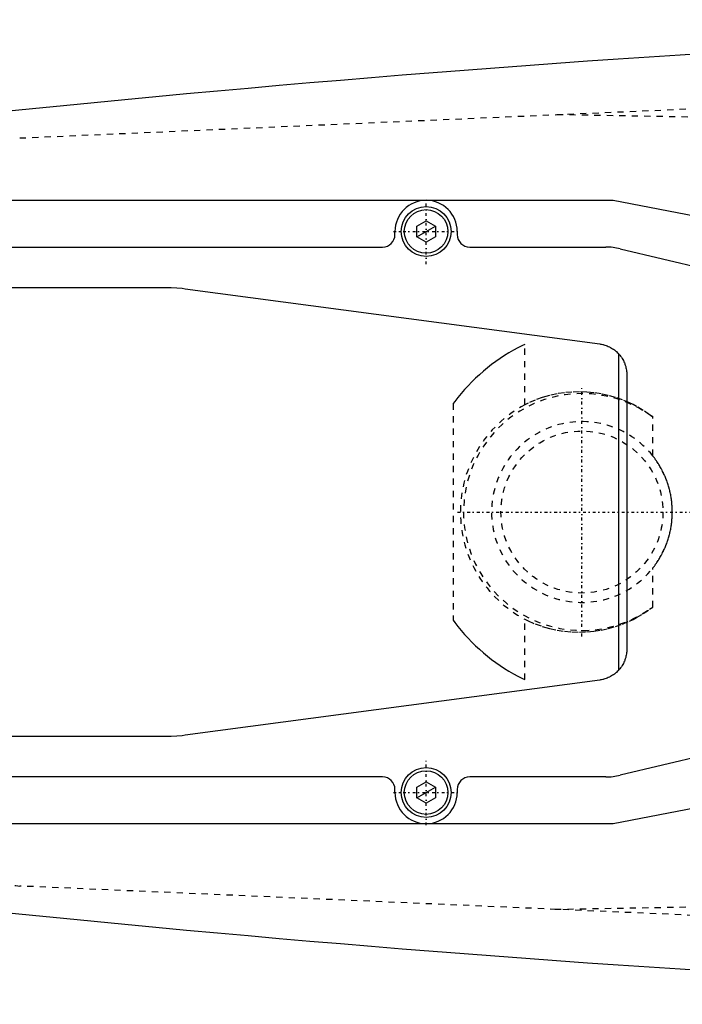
# Model space of a CAD drawing. Extents: x -705 to 181, y -120 to 120.
# Tile 2 of 9: x -575 to -469, y -79 to 79. Entities that reach past the tile are written whole.
import ezdxf

# ---------------------------------------------------------------- set-up
doc = ezdxf.new("R2010")
doc.units = 0
doc.linetypes.add('CENTER', pattern=[1.5, 0.45, -0.5, 0.05, -0.5])
doc.linetypes.add('DASHED', pattern=[2, 1, -1])
for name, color, linetype in [('AM_0', 7, 'CONTINUOUS'), ('AM_10', 7, 'CONTINUOUS'), ('AM_3', 7, 'DASHED'), ('AM_7', 7, 'CENTER')]:
    doc.layers.add(name, color=color, linetype=linetype)

msp = doc.modelspace()

# ---------------------------------------------------------------- linework, layer by layer
at = {"layer": 'AM_0', "color": 7, "linetype": 'CONTINUOUS'}
for p, q in [((-586.5, 50), (-480, 50)), ((-480, 50), (-456, 45.38)), ((-511.5, 45.87), (-510, 46.73)), ((-511.5, 44.13), (-511.5, 45.87)), ((-510, 46.73), (-508.5, 45.87)), ((-508.5, 45.87), (-508.5, 44.13)), ((-515, 44.5), (-515, 45)), ((-505, 45), (-505, 44.5)), ((-510, 43.27), (-511.5, 44.13)), ((-508.5, 44.13), (-510, 43.27)), ((-643, 42.5), (-517, 42.5)), ((-503, 42.5), (-481.18, 42.5)), ((-478.85, 42.23), (-395.84, 22.36)), ((-650, 36), (-551.33, 36)), ((-548.68, 35.82), (-482.14, 26.96)), ((-479.14, 25.41), (-479.14, -25.41)), ((-477.8, 22), (-477.8, -22)), ((-395.84, -22.36), (-478.85, -42.23)), ((-482.14, -26.96), (-548.68, -35.82)), ((-551.33, -36), (-650, -36)), ((-517, -42.5), (-643, -42.5)), ((-481.18, -42.5), (-503, -42.5)), ((-511.5, -44.13), (-510, -43.27)), ((-511.5, -45.87), (-511.5, -44.13)), ((-510, -43.27), (-508.5, -44.13)), ((-508.5, -44.13), (-508.5, -45.87)), ((-515, -45), (-515, -44.5)), ((-505, -44.5), (-505, -45)), ((-456, -45.38), (-480, -50)), ((-510, -46.73), (-511.5, -45.87)), ((-508.5, -45.87), (-510, -46.73)), ((-480, -50), (-586.5, -50))]:
    msp.add_line(p, q, dxfattribs=at)
for points in [[(-551.33, 36, 0), (-550.89, 36, 0), (-550, 35.96, 0), (-549.12, 35.88, 0), (-548.68, 35.82, 0)], [(-482.14, 26.96, 0), (-482.04, 26.94, 0), (-481.86, 26.91, 0), (-481.67, 26.87, 0), (-481.58, 26.85, 0), (-481.48, 26.82, 0), (-481.3, 26.77, 0), (-481.12, 26.71, 0), (-480.94, 26.64, 0), (-480.77, 26.57, 0), (-480.59, 26.49, 0), (-480.51, 26.44, 0), (-480.42, 26.4, 0), (-480.26, 26.3, 0), (-480.09, 26.2, 0), (-479.93, 26.1, 0), (-479.78, 25.99, 0), (-479.63, 25.87, 0), (-479.56, 25.81, 0), (-479.48, 25.74, 0), (-479.34, 25.61, 0), (-479.21, 25.48, 0), (-479.14, 25.41, 0)], [(-479.14, 25.41, 0), (-479.07, 25.33, 0), (-478.93, 25.16, 0), (-478.8, 25, 0), (-478.73, 24.91, 0), (-478.67, 24.82, 0), (-478.56, 24.65, 0), (-478.45, 24.47, 0), (-478.35, 24.29, 0), (-478.26, 24.1, 0), (-478.18, 23.91, 0), (-478.14, 23.82, 0), (-478.11, 23.72, 0), (-478.04, 23.53, 0), (-477.98, 23.34, 0), (-477.93, 23.15, 0), (-477.89, 22.95, 0), (-477.86, 22.75, 0), (-477.84, 22.65, 0), (-477.84, 22.64, 0), (-477.84, 22.6, 0), (-477.83, 22.57, 0), (-477.83, 22.55, 0), (-477.83, 22.53, 0), (-477.83, 22.5, 0), (-477.82, 22.46, 0), (-477.82, 22.43, 0), (-477.82, 22.39, 0), (-477.81, 22.36, 0), (-477.81, 22.34, 0), (-477.81, 22.32, 0), (-477.81, 22.29, 0), (-477.81, 22.25, 0), (-477.8, 22.21, 0), (-477.8, 22.18, 0), (-477.8, 22.14, 0), (-477.8, 22.12, 0), (-477.8, 22.1, 0), (-477.8, 22.06, 0), (-477.8, 22.02, 0), (-477.8, 22, 0)], [(-477.8, -22, 0), (-477.8, -22.02, 0), (-477.8, -22.06, 0), (-477.8, -22.1, 0), (-477.8, -22.12, 0), (-477.8, -22.14, 0), (-477.8, -22.18, 0), (-477.8, -22.21, 0), (-477.81, -22.25, 0), (-477.81, -22.29, 0), (-477.81, -22.32, 0), (-477.81, -22.34, 0), (-477.81, -22.36, 0), (-477.82, -22.39, 0), (-477.82, -22.43, 0), (-477.82, -22.46, 0), (-477.83, -22.5, 0), (-477.83, -22.53, 0), (-477.83, -22.55, 0), (-477.83, -22.57, 0), (-477.84, -22.6, 0), (-477.84, -22.64, 0), (-477.84, -22.65, 0), (-477.86, -22.75, 0), (-477.89, -22.95, 0), (-477.93, -23.15, 0), (-477.98, -23.34, 0), (-478.04, -23.53, 0), (-478.11, -23.72, 0), (-478.14, -23.82, 0), (-478.18, -23.91, 0), (-478.26, -24.1, 0), (-478.35, -24.29, 0), (-478.45, -24.47, 0), (-478.56, -24.65, 0), (-478.67, -24.82, 0), (-478.73, -24.91, 0), (-478.8, -25, 0), (-478.93, -25.16, 0), (-479.07, -25.33, 0), (-479.14, -25.41, 0)], [(-479.14, -25.41, 0), (-479.21, -25.48, 0), (-479.34, -25.61, 0), (-479.48, -25.74, 0), (-479.56, -25.81, 0), (-479.63, -25.87, 0), (-479.78, -25.99, 0), (-479.93, -26.1, 0), (-480.09, -26.2, 0), (-480.26, -26.3, 0), (-480.42, -26.4, 0), (-480.51, -26.44, 0), (-480.59, -26.49, 0), (-480.77, -26.57, 0), (-480.94, -26.64, 0), (-481.12, -26.71, 0), (-481.3, -26.77, 0), (-481.48, -26.82, 0), (-481.58, -26.85, 0), (-481.67, -26.87, 0), (-481.86, -26.91, 0), (-482.04, -26.94, 0), (-482.14, -26.96, 0)], [(-548.68, -35.82, 0), (-549.12, -35.88, 0), (-550, -35.96, 0), (-550.89, -36, 0), (-551.33, -36, 0)]]:
    msp.add_polyline3d(points, dxfattribs=at)
for centre, radius in [((-510, 45), 4), ((-510, 45), 3.5), ((-510, -45), 4), ((-510, -45), 3.5)]:
    msp.add_circle(centre, radius, dxfattribs=at)
for centre, radius, start, end in [((-273.05, -2920.27), 3000, 91.28464, 97.35313), ((-510, 45), 5, 0, 180), ((-517, 44.5), 2, 270, 0), ((-503, 44.5), 2, 180, 270), ((-481.18, 32.5), 10, 76.5442, 90), ((-517, -44.5), 2, 0, 90), ((-503, -44.5), 2, 90, 180), ((-481.18, -32.5), 10, 270, 283.4558), ((-510, -45), 5, 180, 0), ((-273.05, 2920.27), 3000, 262.64687, 268.71536)]:
    msp.add_arc(centre, radius, start, end, dxfattribs=at)
at = {"layer": 'AM_10', "color": 7, "linetype": 'CONTINUOUS'}
for p, q in [((-511.5, 44.13), (-508.5, 45.87)), ((-511.5, -45.87), (-508.5, -44.13))]:
    msp.add_line(p, q, dxfattribs=at)
at = {"layer": 'AM_3', "color": 6, "linetype": 'DASHED'}
for p, q in [((-575.22, 60), (-345.22, 70)), ((-392.03, 61.98), (-489.33, 63.73)), ((-494.16, 17.21), (-494.16, 26.89)), ((-505.65, 17.38), (-505.65, -17.37)), ((-473.65, 9.02), (-473.65, 15.24)), ((-473.65, -15.24), (-473.65, -9.02)), ((-494.16, -26.89), (-494.16, -17.21)), ((-345.22, -70), (-575.22, -60)), ((-489.33, -63.73), (-392.03, -61.98))]:
    msp.add_line(p, q, dxfattribs=at)
for points in [[(-494.16, 26.89, 0), (-494.53, 26.72, 0), (-495.26, 26.35, 0), (-495.99, 25.95, 0), (-496.35, 25.75, 0), (-496.71, 25.54, 0), (-497.42, 25.1, 0), (-498.12, 24.64, 0), (-498.82, 24.16, 0), (-499.5, 23.66, 0), (-500.17, 23.14, 0), (-500.49, 22.87, 0), (-500.82, 22.59, 0), (-501.46, 22.03, 0), (-502.08, 21.46, 0), (-502.68, 20.86, 0), (-503.27, 20.26, 0), (-503.84, 19.63, 0), (-504.11, 19.32, 0), (-504.38, 19, 0), (-504.9, 18.36, 0), (-505.41, 17.7, 0), (-505.65, 17.38, 0)], [(-473.65, 15.24, 0), (-474.15, 15.61, 0), (-475.17, 16.3, 0), (-476.24, 16.93, 0), (-476.79, 17.22, 0), (-477.35, 17.49, 0), (-478.48, 17.97, 0), (-479.63, 18.37, 0), (-480.79, 18.7, 0), (-481.94, 18.95, 0), (-483.08, 19.13, 0), (-483.65, 19.19, 0), (-484.23, 19.24, 0), (-485.41, 19.28, 0), (-486.6, 19.24, 0), (-487.8, 19.14, 0), (-489, 18.95, 0), (-490.19, 18.69, 0), (-490.78, 18.54, 0), (-491.36, 18.36, 0), (-492.51, 17.95, 0), (-493.62, 17.48, 0), (-494.16, 17.21, 0)], [(-473.65, -9.02, 0), (-473.6, -8.95, 0), (-473.49, -8.81, 0), (-473.38, -8.67, 0), (-473.32, -8.6, 0), (-473.27, -8.53, 0), (-473.17, -8.38, 0), (-473.06, -8.23, 0), (-472.96, -8.08, 0), (-472.86, -7.93, 0), (-472.77, -7.78, 0), (-472.72, -7.71, 0), (-472.67, -7.63, 0), (-472.58, -7.48, 0), (-472.48, -7.32, 0), (-472.39, -7.16, 0), (-472.3, -7, 0), (-472.22, -6.85, 0), (-472.18, -6.77, 0), (-472.13, -6.69, 0), (-472.05, -6.52, 0), (-471.97, -6.36, 0), (-471.93, -6.28, 0), (-471.89, -6.2, 0), (-471.81, -6.03, 0), (-471.74, -5.87, 0), (-471.7, -5.78, 0), (-471.67, -5.7, 0), (-471.6, -5.53, 0), (-471.53, -5.36, 0), (-471.46, -5.2, 0), (-471.4, -5.03, 0), (-471.34, -4.85, 0), (-471.31, -4.77, 0), (-471.28, -4.68, 0), (-471.22, -4.51, 0), (-471.16, -4.34, 0), (-471.11, -4.16, 0), (-471.06, -3.99, 0), (-471.01, -3.81, 0), (-470.99, -3.73, 0), (-470.96, -3.64, 0), (-470.92, -3.46, 0), (-470.88, -3.29, 0), (-470.84, -3.11, 0), (-470.8, -2.93, 0), (-470.76, -2.76, 0), (-470.75, -2.67, 0), (-470.73, -2.58, 0), (-470.7, -2.4, 0), (-470.67, -2.22, 0), (-470.64, -2.04, 0), (-470.62, -1.87, 0), (-470.6, -1.69, 0), (-470.59, -1.6, 0), (-470.58, -1.51, 0), (-470.56, -1.33, 0), (-470.55, -1.15, 0), (-470.53, -0.97, 0), (-470.52, -0.8, 0), (-470.51, -0.62, 0), (-470.51, -0.53, 0), (-470.51, -0.44, 0), (-470.5, -0.26, 0), (-470.5, -0.09, 0), (-470.5, 0, 0), (-470.5, 0.09, 0), (-470.5, 0.26, 0), (-470.51, 0.44, 0), (-470.51, 0.53, 0), (-470.51, 0.62, 0), (-470.52, 0.8, 0), (-470.53, 0.97, 0), (-470.55, 1.15, 0), (-470.56, 1.33, 0), (-470.58, 1.51, 0), (-470.59, 1.6, 0), (-470.6, 1.69, 0), (-470.62, 1.87, 0), (-470.64, 2.04, 0), (-470.67, 2.22, 0), (-470.7, 2.4, 0), (-470.73, 2.58, 0), (-470.75, 2.67, 0), (-470.76, 2.76, 0), (-470.8, 2.93, 0), (-470.84, 3.11, 0), (-470.88, 3.29, 0), (-470.92, 3.46, 0), (-470.96, 3.64, 0), (-470.99, 3.73, 0), (-471.01, 3.81, 0), (-471.06, 3.99, 0), (-471.11, 4.16, 0), (-471.16, 4.34, 0), (-471.22, 4.51, 0), (-471.28, 4.68, 0), (-471.31, 4.77, 0), (-471.34, 4.85, 0), (-471.4, 5.03, 0), (-471.46, 5.2, 0), (-471.53, 5.36, 0), (-471.6, 5.53, 0), (-471.67, 5.7, 0), (-471.7, 5.78, 0), (-471.74, 5.87, 0), (-471.81, 6.03, 0), (-471.89, 6.2, 0), (-471.93, 6.28, 0), (-471.97, 6.36, 0), (-472.05, 6.52, 0), (-472.13, 6.69, 0), (-472.18, 6.77, 0), (-472.22, 6.85, 0), (-472.3, 7, 0), (-472.39, 7.16, 0), (-472.48, 7.32, 0), (-472.58, 7.48, 0), (-472.67, 7.63, 0), (-472.72, 7.71, 0), (-472.77, 7.78, 0), (-472.86, 7.93, 0), (-472.96, 8.08, 0), (-473.06, 8.23, 0), (-473.17, 8.38, 0), (-473.27, 8.53, 0), (-473.32, 8.6, 0), (-473.38, 8.67, 0), (-473.49, 8.81, 0), (-473.6, 8.95, 0), (-473.65, 9.02, 0)], [(-494.16, -17.21, 0), (-493.62, -17.48, 0), (-492.51, -17.95, 0), (-491.36, -18.36, 0), (-490.78, -18.54, 0), (-490.19, -18.69, 0), (-489, -18.95, 0), (-487.8, -19.14, 0), (-486.6, -19.24, 0), (-485.41, -19.28, 0), (-484.23, -19.24, 0), (-483.65, -19.19, 0), (-483.08, -19.13, 0), (-481.94, -18.95, 0), (-480.79, -18.7, 0), (-479.63, -18.37, 0), (-478.48, -17.97, 0), (-477.35, -17.49, 0), (-476.79, -17.22, 0), (-476.24, -16.93, 0), (-475.17, -16.3, 0), (-474.15, -15.61, 0), (-473.65, -15.24, 0)], [(-505.65, -17.37, 0), (-505.41, -17.7, 0), (-504.9, -18.36, 0), (-504.38, -19, 0), (-504.11, -19.32, 0), (-503.84, -19.63, 0), (-503.27, -20.26, 0), (-502.68, -20.86, 0), (-502.08, -21.46, 0), (-501.46, -22.03, 0), (-500.82, -22.59, 0), (-500.49, -22.87, 0), (-500.17, -23.14, 0), (-499.5, -23.66, 0), (-498.82, -24.16, 0), (-498.12, -24.64, 0), (-497.42, -25.1, 0), (-496.71, -25.54, 0), (-496.35, -25.75, 0), (-495.99, -25.95, 0), (-495.26, -26.35, 0), (-494.53, -26.72, 0), (-494.16, -26.89, 0)]]:
    msp.add_polyline3d(points, dxfattribs=at)
msp.add_circle((-485, 0), 13, dxfattribs=at)
for centre, radius, start, end in [((-485, 0), 19, 53.3202, 306.6798), ((-485, 0), 19.5, 118.0266, 241.9734), ((-485, 0), 14.5, 38.4893, 321.5107), ((-575, -55), 5, 212.4468, 267.5104)]:
    msp.add_arc(centre, radius, start, end, dxfattribs=at)
at = {"layer": 'AM_7', "color": 4, "linetype": 'CENTER'}
for p, q in [((-510, 39.75), (-510, 50.25)), ((-515.25, 45), (-504.75, 45)), ((-485, -19.95), (-485, 19.95)), ((-504.95, 0), (-465.05, 0)), ((-510, -50.25), (-510, -39.75)), ((-515.25, -45), (-504.75, -45))]:
    msp.add_line(p, q, dxfattribs=at)

doc.saveas('drawing.dxf')
